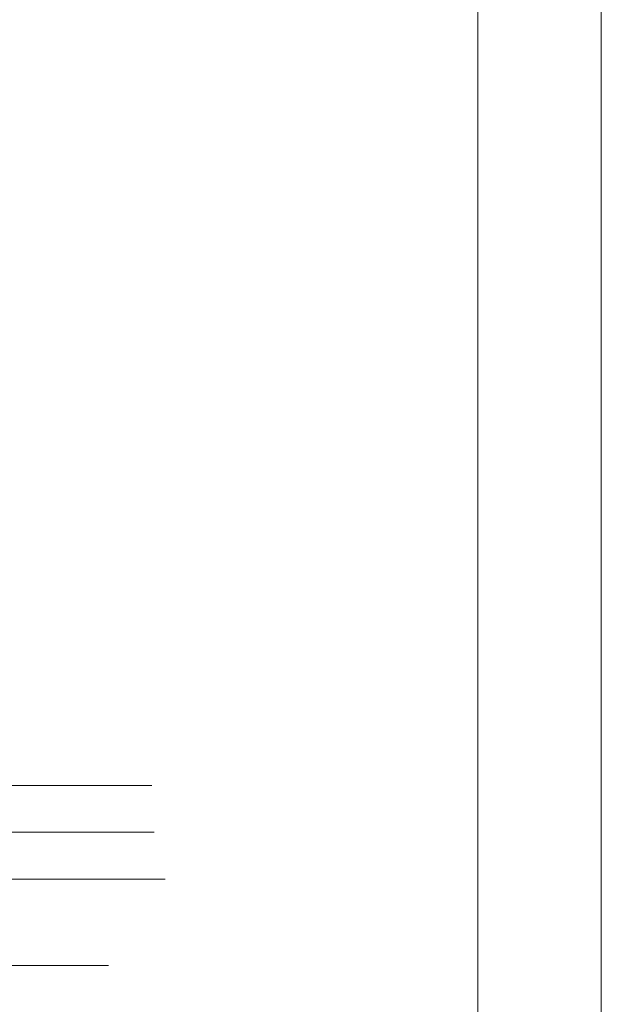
# Model space of a CAD drawing. Header units: millimetres. Extents: x 11633 to 96114, y -4650 to 25050.
# Tile 24 of 25: x 93291 to 96114, y 4585 to 9366. Entities that reach past the tile are written whole.
import ezdxf

# ---------------------------------------------------------------- set-up
doc = ezdxf.new("R2010")
doc.units = ezdxf.units.MM
doc.linetypes.add('ČÁRKOVANÁ', pattern=[19.05, 12.7, -6.35])
doc.layers.add('_TABELA', color=7, linetype='Continuous')
doc.layers.add('Elektroinstalace', color=4, linetype='ČÁRKOVANÁ', lineweight=9)

msp = doc.modelspace()

# ---------------------------------------------------------------- linework, layer by layer
at = {"layer": '_TABELA', "color": 7, "lineweight": 15}
for p, q in [((96114, 25050.4), (96114, -4649.6)), ((95514, -4039.6), (95514, 24440.4))]:
    msp.add_line(p, q, dxfattribs=at)
at = {"layer": 'Elektroinstalace', "color": 253, "linetype": 'Continuous', "lineweight": 15}
for p, q in [((89475.1, 5647.8), (93932.8, 5647.8)), ((89528.4, 5419.8), (93943.4, 5419.8)), ((89581.7, 5191.8), (93996.7, 5191.8)), ((90217.9, 4772.7), (93722.5, 4772.7))]:
    msp.add_line(p, q, dxfattribs=at)

doc.saveas('drawing.dxf')
